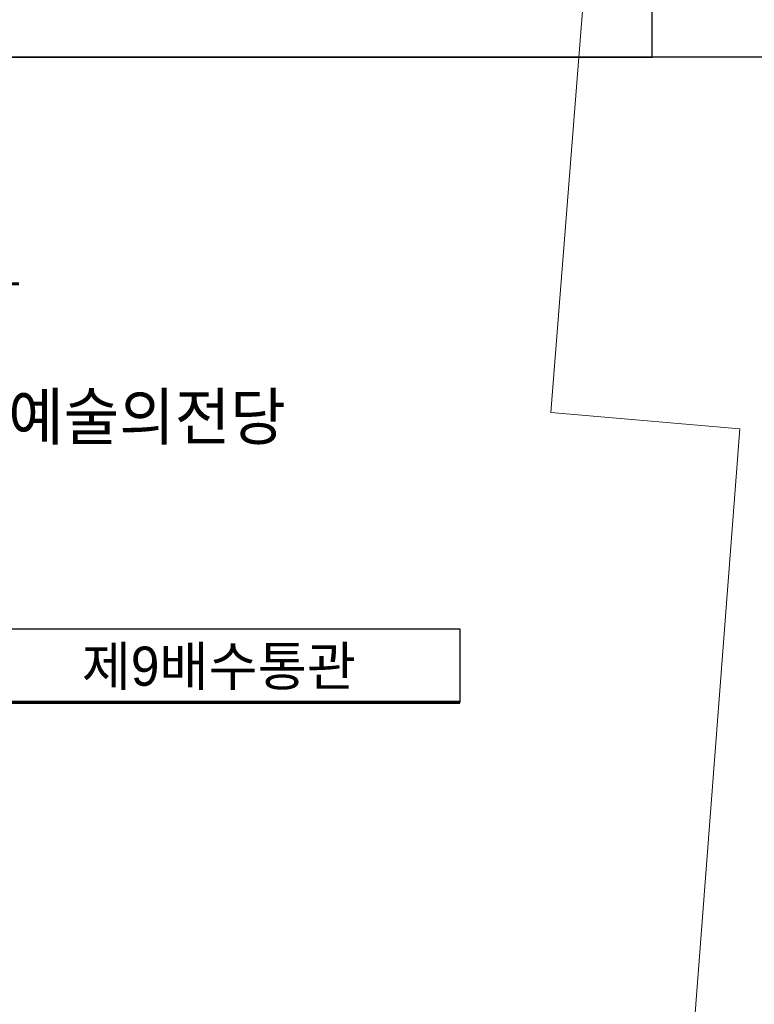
# Model space of a CAD drawing. Header units: metres. Extents: x 183400 to 184400, y 422200 to 427800.
# Tile 69 of 221: x 184222 to 184313, y 424084 to 424205. Entities that reach past the tile are written whole.
import ezdxf
from ezdxf.enums import TextEntityAlignment as Align

# ---------------------------------------------------------------- set-up
doc = ezdxf.new("R2010")
doc.units = ezdxf.units.M
doc.layers.add('구조물명칭_작업', color=5, linetype='Continuous')
doc.layers.add('일람표', color=7, linetype='Continuous')
doc.layers.add('지적', color=252, linetype='Continuous', lineweight=5)
doc.layers.add('현황도', color=7, linetype='Continuous', lineweight=5)
doc.styles.get("Standard").update_dxf_attribs({"font": 'romans.shx', "bigfont": 'ghs.shx'})
doc.styles.add('평면도1(프)$0$굴림', font='Gulim.ttf')

msp = doc.modelspace()

# ---------------------------------------------------------------- linework, layer by layer
at = {"layer": '구조물명칭_작업', "linetype": 'Continuous'}
for points in [[(184222.37, 424172.21, 0.4, 0.4, 0), (184160.9, 424172.21, 0.4, 0.4, 0), (184160.9, 424181.21, 0, 0, 0)], [(184276.41, 424120.89, 0.4, 0.4, 0), (184214.95, 424120.89, 0.4, 0.4, 0), (184214.95, 424129.89, 0, 0, 0)]]:
    msp.add_lwpolyline(points, format="xyseb", dxfattribs=at)
msp.add_lwpolyline([(184214.95, 424129.89), (184276.41, 424129.89), (184276.41, 424120.89)], dxfattribs=at)
at = {"layer": '일람표'}
for points in [[(183700, 424200), (184300, 424200), (184300, 424600), (183700, 424600)], [(183800, 423800), (184400, 423800), (184400, 424200), (183800, 424200)]]:
    msp.add_lwpolyline(points, close=True, dxfattribs=at)
at = {"layer": '지적', "linetype": 'Continuous'}
for points in [[(184154.28, 423989.91), (184297.42, 423980.13), (184310.73, 424154.42), (184287.55, 424156.43), (184300, 424314.05)], [(184300, 424314.05), (184287.55, 424156.43), (184310.73, 424154.42), (184297.42, 423980.13), (184339.07, 423977.28), (184340.05, 423985.18), (184349.38, 424060.77), (184366.63, 424109.79)]]:
    msp.add_lwpolyline(points, dxfattribs=at)

# ---------------------------------------------------------------- texts
at = {"layer": '구조물명칭_작업', "linetype": 'Continuous', "style": '평면도1(프)$0$굴림'}
msp.add_text('제9배수통관', height=4.8, dxfattribs=at).set_placement((184246.86, 424122.93), align=Align.CENTER)
at = {"layer": '현황도'}
msp.add_text('안산문화예술의전당', height=6.432, dxfattribs=at).set_placement((184193.82, 424152.47))

doc.saveas('drawing.dxf')
